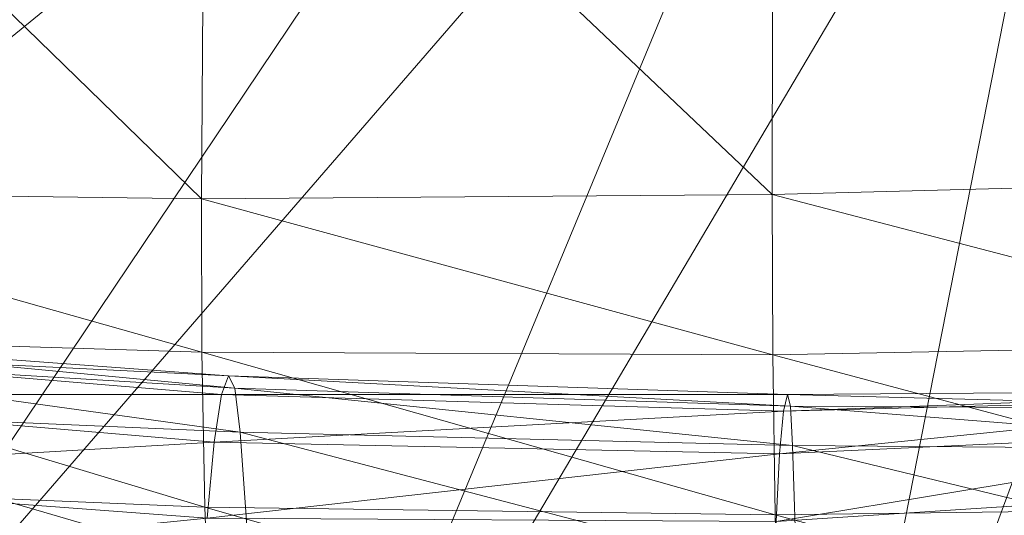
# Model space of a CAD drawing. Header units: inches. Extents: x 813 to 1305, y 19 to 194.
# Tile 67 of 163: x 1169.73 to 1171.8, y 61.77 to 62.81. Entities that reach past the tile are written whole.
import ezdxf

# ---------------------------------------------------------------- set-up
doc = ezdxf.new("R2010")
doc.units = ezdxf.units.IN
doc.header["$MEASUREMENT"] = 0
doc.layers.add('CET color Grey98', color=7, linetype='Continuous', true_color=0xfafafa)
doc.layers.add('CET color Grey99', color=7, linetype='Continuous', true_color=0xfcfcfc)
doc.layers.add('CET Default', color=7, linetype='Continuous')

# ---------------------------------------------------------------- blocks, each defined once
blk = doc.blocks.new('*C286')
at = {"layer": 'CET color Grey98', "linetype": 'Continuous', "lineweight": 0}
for points in [[(0.0035, 16.0009, 16.2606), (1.1493, 19.1058, 16.5457), (0.0035, 19.1748, 16.5249), (0.0035, 16.0009, 16.2606)], [(0.0035, 16.0009, 16.2606), (0.5369, 15.9922, 16.2606), (1.1493, 19.1058, 16.5457), (0.0035, 16.0009, 16.2606)], [(0.5369, 15.9922, 16.2606), (2.2809, 18.9436, 16.5983), (1.1493, 19.1058, 16.5457), (0.5369, 15.9922, 16.2606)], [(0.5369, 15.9922, 16.2606), (1.047, 15.9654, 16.2606), (2.2809, 18.9436, 16.5983), (0.5369, 15.9922, 16.2606)], [(1.047, 15.9654, 16.2606), (3.3878, 18.6689, 16.6961), (2.2809, 18.9436, 16.5983), (1.047, 15.9654, 16.2606)], [(1.047, 15.9654, 16.2606), (1.5447, 15.9245, 16.2853), (3.3878, 18.6689, 16.6961), (1.047, 15.9654, 16.2606)], [(1.5447, 15.9245, 16.2853), (4.4627, 18.3032, 16.8375), (3.3878, 18.6689, 16.6961), (1.5447, 15.9245, 16.2853)], [(1.5447, 15.9245, 16.2853), (2.0344, 15.8757, 16.3121), (4.4627, 18.3032, 16.8375), (1.5447, 15.9245, 16.2853)], [(2.0344, 15.8757, 16.3121), (5.4826, 17.8154, 17.0151), (4.4627, 18.3032, 16.8375), (2.0344, 15.8757, 16.3121)], [(1.1979, 17.9561, 19.1639), (1.1899, 18.286, 19.1031), (0.0005, 18.2806, 19.0959), (1.1979, 17.9561, 19.1639)], [(1.1979, 17.9561, 19.1639), (0.0005, 18.2806, 19.0959), (0.0005, 17.9411, 19.1539), (1.1979, 17.9561, 19.1639)], [(2.3975, 17.9401, 19.2012), (2.3851, 18.2618, 19.1299), (1.1899, 18.286, 19.1031), (2.3975, 17.9401, 19.2012)], [(2.3975, 17.9401, 19.2012), (1.1899, 18.286, 19.1031), (1.1979, 17.9561, 19.1639), (2.3975, 17.9401, 19.2012)], [(3.5978, 17.8901, 19.2741), (3.5829, 18.2013, 19.1875), (2.3851, 18.2618, 19.1299), (3.5978, 17.8901, 19.2741)], [(3.5978, 17.8901, 19.2741), (2.3851, 18.2618, 19.1299), (2.3975, 17.9401, 19.2012), (3.5978, 17.8901, 19.2741)], [(1.2031, 17.6203, 19.1812), (1.1979, 17.9561, 19.1639), (0.0005, 17.9411, 19.1539), (1.2031, 17.6203, 19.1812)], [(2.4035, 17.6142, 19.2307), (2.3975, 17.9401, 19.2012), (1.1979, 17.9561, 19.1639), (2.4035, 17.6142, 19.2307)], [(2.4035, 17.6142, 19.2307), (1.1979, 17.9561, 19.1639), (1.2031, 17.6203, 19.1812), (2.4035, 17.6142, 19.2307)], [(1.2031, 17.6203, 19.1812), (0.0005, 17.9411, 19.1539), (0.0005, 17.5965, 19.1674), (1.2031, 17.6203, 19.1812)], [(3.6022, 17.5772, 19.3214), (3.5978, 17.8901, 19.2741), (2.3975, 17.9401, 19.2012), (3.6022, 17.5772, 19.3214)], [(3.6022, 17.5772, 19.3214), (2.3975, 17.9401, 19.2012), (2.4035, 17.6142, 19.2307), (3.6022, 17.5772, 19.3214)], [(2.0344, 15.8757, 16.3121), (2.5165, 15.8035, 16.3464), (5.4826, 17.8154, 17.0151), (2.0344, 15.8757, 16.3121)], [(2.5165, 15.8035, 16.3464), (6.4321, 17.2096, 17.2186), (5.4826, 17.8154, 17.0151), (2.5165, 15.8035, 16.3464)], [(1.2048, 17.2831, 19.1739), (1.2031, 17.6203, 19.1812), (0.0005, 17.5965, 19.1674), (1.2048, 17.2831, 19.1739)], [(2.4045, 17.2919, 19.2322), (2.4035, 17.6142, 19.2307), (1.2031, 17.6203, 19.1812), (2.4045, 17.2919, 19.2322)], [(2.4045, 17.2919, 19.2322), (1.2031, 17.6203, 19.1812), (1.2048, 17.2831, 19.1739), (2.4045, 17.2919, 19.2322)], [(1.2048, 17.2831, 19.1739), (0.0005, 17.5965, 19.1674), (0.0005, 17.2516, 19.1572), (1.2048, 17.2831, 19.1739)], [(3.6011, 17.2756, 19.3353), (3.6022, 17.5772, 19.3214), (2.4035, 17.6142, 19.2307), (3.6011, 17.2756, 19.3353)], [(3.6011, 17.2756, 19.3353), (2.4035, 17.6142, 19.2307), (2.4045, 17.2919, 19.2322), (3.6011, 17.2756, 19.3353)], [(2.3967, 16.1517, 19.2077), (2.4045, 17.2919, 19.2322), (1.2048, 17.2831, 19.1739), (2.3967, 16.1517, 19.2077)], [(3.5866, 16.141, 19.3347), (2.4045, 17.2919, 19.2322), (2.3967, 16.1517, 19.2077), (3.5866, 16.141, 19.3347)], [(3.5866, 16.141, 19.3347), (3.6011, 17.2756, 19.3353), (2.4045, 17.2919, 19.2322), (3.5866, 16.141, 19.3347)], [(1.2021, 16.1393, 19.1325), (1.2048, 17.2831, 19.1739), (0.0005, 17.2516, 19.1572), (1.2021, 16.1393, 19.1325)], [(2.3967, 16.1517, 19.2077), (1.2048, 17.2831, 19.1739), (1.2021, 16.1393, 19.1325), (2.3967, 16.1517, 19.2077)], [(1.2021, 16.1393, 19.1325), (0.0005, 17.2516, 19.1572), (0.0005, 16.107, 19.1093), (1.2021, 16.1393, 19.1325)], [(2.5165, 15.8035, 16.3464), (2.9986, 15.7313, 16.3808), (6.4321, 17.2096, 17.2186), (2.5165, 15.8035, 16.3464)]]:
    blk.add_3dface(points, dxfattribs=at)
at = {"layer": 'CET color Grey99', "linetype": 'Continuous', "lineweight": 0}
for points in [[(0, 18.0571, 22.6584), (1.2004, 18.1472, 22.6305), (0, 17.8924, 23.7035), (0, 18.0571, 22.6584)], [(1.2004, 18.1472, 22.6305), (1.1959, 17.9701, 23.6774), (0, 17.8924, 23.7035), (1.2004, 18.1472, 22.6305)], [(0, 17.8195, 28.9797), (1.1617, 17.8106, 28.9796), (0, 18.0924, 30.9447), (0, 17.8195, 28.9797)], [(1.1617, 17.8106, 28.9796), (1.1529, 18.0896, 30.9407), (0, 18.0924, 30.9447), (1.1617, 17.8106, 28.9796)], [(1.1617, 17.8106, 28.9796), (2.3231, 17.7827, 28.9781), (1.1529, 18.0896, 30.9407), (1.1617, 17.8106, 28.9796)], [(2.3231, 17.7827, 28.9781), (2.3022, 18.0777, 30.9289), (1.1529, 18.0896, 30.9407), (2.3231, 17.7827, 28.9781)], [(2.3231, 17.7827, 28.9781), (3.4838, 17.7318, 28.9736), (2.3022, 18.0777, 30.9289), (2.3231, 17.7827, 28.9781)], [(3.4838, 17.7318, 28.9736), (3.4486, 18.0495, 30.9094), (2.3022, 18.0777, 30.9289), (3.4838, 17.7318, 28.9736)], [(3.6064, 18.0846, 22.6156), (3.5853, 17.8744, 23.6615), (2.3925, 17.9633, 23.6634), (3.6064, 18.0846, 22.6156)], [(0, 17.8924, 23.7035), (1.1959, 17.9701, 23.6774), (0, 17.7725, 24.7546), (0, 17.8924, 23.7035)], [(1.1959, 17.9701, 23.6774), (1.1889, 17.8279, 24.7339), (0, 17.7725, 24.7546), (1.1959, 17.9701, 23.6774)], [(1.1959, 17.9701, 23.6774), (2.3925, 17.9633, 23.6634), (1.1889, 17.8279, 24.7339), (1.1959, 17.9701, 23.6774)], [(2.3925, 17.9633, 23.6634), (2.3778, 17.8034, 24.723), (1.1889, 17.8279, 24.7339), (2.3925, 17.9633, 23.6634)], [(2.3925, 17.9633, 23.6634), (3.5853, 17.8744, 23.6615), (2.3778, 17.8034, 24.723), (2.3925, 17.9633, 23.6634)], [(3.5853, 17.8744, 23.6615), (3.5635, 17.7031, 24.7215), (2.3778, 17.8034, 24.723), (3.5853, 17.8744, 23.6615)], [(0, 17.7725, 24.7546), (1.1889, 17.8279, 24.7339), (0, 17.7077, 25.8104), (0, 17.7725, 24.7546)], [(1.1889, 17.8279, 24.7339), (1.1807, 17.7384, 25.7969), (0, 17.7077, 25.8104), (1.1889, 17.8279, 24.7339)], [(1.1889, 17.8279, 24.7339), (2.3778, 17.8034, 24.723), (1.1807, 17.7384, 25.7969), (1.1889, 17.8279, 24.7339)], [(0, 17.7343, 27.9252), (1.1659, 17.7279, 27.9234), (0, 17.8195, 28.9797), (0, 17.7343, 27.9252)], [(1.1659, 17.7279, 27.9234), (1.1617, 17.8106, 28.9796), (0, 17.8195, 28.9797), (1.1659, 17.7279, 27.9234)], [(1.1659, 17.7279, 27.9234), (2.3342, 17.69, 27.922), (1.1617, 17.8106, 28.9796), (1.1659, 17.7279, 27.9234)], [(2.3342, 17.69, 27.922), (2.3231, 17.7827, 28.9781), (1.1617, 17.8106, 28.9796), (2.3342, 17.69, 27.922)], [(2.3778, 17.8034, 24.723), (2.3624, 17.7032, 25.7902), (1.1807, 17.7384, 25.7969), (2.3778, 17.8034, 24.723)], [(2.3778, 17.8034, 24.723), (3.5635, 17.7031, 24.7215), (2.3624, 17.7032, 25.7902), (2.3778, 17.8034, 24.723)], [(2.3342, 17.69, 27.922), (3.503, 17.6194, 27.9192), (2.3231, 17.7827, 28.9781), (2.3342, 17.69, 27.922)], [(3.503, 17.6194, 27.9192), (3.4838, 17.7318, 28.9736), (2.3231, 17.7827, 28.9781), (3.503, 17.6194, 27.9192)], [(0, 17.7077, 25.8104), (1.1807, 17.7384, 25.7969), (0, 17.6949, 26.8681), (0, 17.7077, 25.8104)], [(1.1807, 17.7384, 25.7969), (1.1726, 17.7035, 26.8614), (0, 17.6949, 26.8681), (1.1807, 17.7384, 25.7969)], [(0, 17.6949, 26.8681), (1.1726, 17.7035, 26.8614), (0, 17.7343, 27.9252), (0, 17.6949, 26.8681)], [(1.1726, 17.7035, 26.8614), (1.1659, 17.7279, 27.9234), (0, 17.7343, 27.9252), (1.1726, 17.7035, 26.8614)], [(1.1726, 17.7035, 26.8614), (2.3474, 17.6638, 26.8582), (1.1659, 17.7279, 27.9234), (1.1726, 17.7035, 26.8614)], [(2.3474, 17.6638, 26.8582), (2.3342, 17.69, 27.922), (1.1659, 17.7279, 27.9234), (2.3474, 17.6638, 26.8582)], [(1.1807, 17.7384, 25.7969), (2.3624, 17.7032, 25.7902), (1.1726, 17.7035, 26.8614), (1.1807, 17.7384, 25.7969)], [(2.3624, 17.7032, 25.7902), (2.3474, 17.6638, 26.8582), (1.1726, 17.7035, 26.8614), (2.3624, 17.7032, 25.7902)], [(2.3624, 17.7032, 25.7902), (3.5423, 17.6052, 25.7895), (2.3474, 17.6638, 26.8582), (2.3624, 17.7032, 25.7902)], [(3.5635, 17.7031, 24.7215), (3.5423, 17.6052, 25.7895), (2.3624, 17.7032, 25.7902), (3.5635, 17.7031, 24.7215)], [(2.3474, 17.6638, 26.8582), (3.5221, 17.5771, 26.8569), (2.3342, 17.69, 27.922), (2.3474, 17.6638, 26.8582)], [(3.5221, 17.5771, 26.8569), (3.503, 17.6194, 27.9192), (2.3342, 17.69, 27.922), (3.5221, 17.5771, 26.8569)], [(3.5423, 17.6052, 25.7895), (3.5221, 17.5771, 26.8569), (2.3474, 17.6638, 26.8582), (3.5423, 17.6052, 25.7895)]]:
    blk.add_3dface(points, dxfattribs=at)
blk = doc.blocks.new('*C200')
at = {"layer": 'CET Default', "linetype": 'Continuous', "lineweight": 0, "rotation": 179.9999999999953}
blk.add_blockref('*C286', (373.7957, 892.8549), dxfattribs=at)

msp = doc.modelspace()

# ---------------------------------------------------------------- block references
at = {"layer": 'CET Default', "linetype": 'Continuous', "lineweight": 0}
msp.add_blockref('*C200', (798.7199, -813.1289), dxfattribs=at)

doc.saveas('drawing.dxf')
